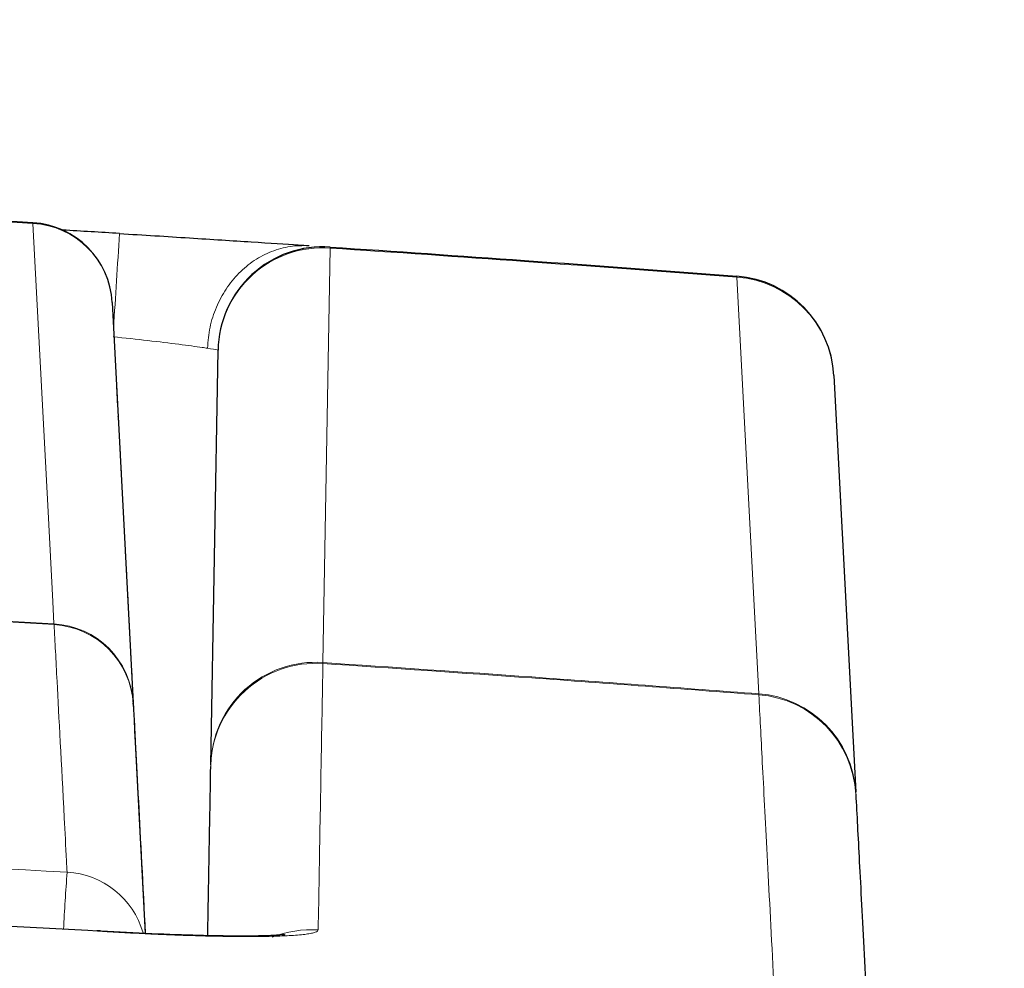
# Paper-space layout 'Blatt5' of a CAD drawing. Header units: millimetres. Extents: x 5 to 418, y 2 to 292.
# Tile 27 of 30: x 281 to 293, y 243 to 255. Entities that reach past the tile are written whole.
import ezdxf

# ---------------------------------------------------------------- set-up
doc = ezdxf.new("R2010")
doc.units = ezdxf.units.MM
doc.layers.add('SLD-0', color=7, linetype='Continuous')
doc.styles.add('SLDTEXTSTYLE1', font='TXT', dxfattribs={"width": 0.605})
doc.dimstyles.new('SLDDIMSTYLE6', dxfattribs={"dimtxt": 3.5, "dimasz": 3.302, "dimexe": 0, "dimexo": 0.0625, "dimgap": 0.875, "dimtad": 1, "dimlfac": 2, "dimrnd": 1e-09, "dimzin": 12, "dimdsep": 46, "dimtxsty": 'SLDTEXTSTYLE1', "dimsah": 1, "dimcen": 0.09, "dimadec": 0, "dimazin": 3, "dimtfac": 1, "dimtofl": 0, "dimtmove": 0, "dimatfit": 3, "dimfxl": 1, "dimfrac": 2, "dimtolj": 1, "dimtzin": 12, "dimarcsym": 0})

# ---------------------------------------------------------------- blocks, each defined once
blk = doc.blocks.new('_D_34')
at = {"layer": 'SLD-0', "color": 7}
for p, q in [((113.293, 153.905), (113.293, 269.669)), ((309.293, 153.905), (309.293, 269.669)), ((113.293, 268.669), (309.293, 268.669))]:
    blk.add_line(p, q, dxfattribs=at)
for points in [[(113.293, 268.669), (116.595, 268.161), (116.595, 269.177)], [(309.293, 268.669), (305.991, 269.177), (305.991, 268.161)]]:
    blk.add_solid(points, dxfattribs=at)
at = {"layer": 'SLD-0', "color": 7, "insert": (207.282, 273.18), "char_height": 3.5, "attachment_point": 1, "style": 'SLDTEXTSTYLE1'}
blk.add_mtext('392', dxfattribs=at)

psp = doc.layouts.new('Blatt5')

# ---------------------------------------------------------------- linework, layer by layer
at = {"color": 7, "linetype": 'Continuous', "lineweight": 18}
for p, q in [((281.6262, 252.1549), (281.6257, 252.1461)), ((285.1582, 251.8548), (285.072, 246.9307)), ((290.2494, 246.5594), (289.9894, 251.5086)), ((281.876, 247.3897), (281.8774, 247.3811)), ((285.0716, 246.9193), (285.072, 246.9307)), ((290.2506, 246.548), (290.2494, 246.5594))]:
    psp.add_line(p, q, dxfattribs=at)
at = {"color": 7, "linetype": 'Continuous', "lineweight": 25}
for p, q in [((282.5678, 251.2089), (282.8171, 246.4525)), ((283.7391, 245.7172), (283.8251, 250.6414)), ((291.1422, 250.3396), (291.4016, 245.3905)), ((282.6197, 250.2183), (282.6326, 249.9727)), ((282.818, 246.4355), (282.8171, 246.4525)), ((282.8415, 245.9861), (282.9606, 243.7132))]:
    psp.add_line(p, q, dxfattribs=at)
at = {"color": 7, "linetype": 'Continuous', "lineweight": 18, "flags": 128}
psp.add_lwpolyline([(281.876, 247.3897), (281.862, 247.6561), (281.8059, 248.722), (281.6257, 252.1461)], dxfattribs=at)
at = {"color": 7, "linetype": 'Continuous', "lineweight": 25}
for centre, radius, start, end in [((253.1176, -247.0317), 500, 86.731382, 88.108492), ((281.5692, 251.1565), 1, 3, 86.73138), ((251.8415, -247.0224), 500, 86.466787, 86.544363), ((285.0749, 250.6196), 1.25, 86.18001, 179), ((289.8939, 250.2741), 1.25, 3, 85.62048), ((253.1176, -247.0317), 495.2486, 86.670879, 87.187899)]:
    psp.add_arc(centre, radius, start, end, dxfattribs=at)
at = {"color": 7, "linetype": 'Continuous', "lineweight": 18}
for centre, radius, start, end in [((253.1176, -247.0317), 499.9912, 86.731382, 88.108428), ((281.575, 251.153), 0.9944, 3.22141, 87.07721), ((550.0233, 234.635), 267.9333, 176.278155, 176.519581), ((285.0695, 250.6132), 1.2447, 85.91551, 178.7052), ((285.0872, 251.8608), 0.0713, 355.19059, 4.80941), ((289.9274, 251.5145), 0.0623, 354.49732, 5.50268), ((289.9021, 250.2695), 1.2421, 3.2329, 85.96983), ((253.1176, -247.0317), 495.257, 86.671096, 87.190539), ((281.8243, 246.3966), 0.9944, 3.22111, 87.01783), ((281.8196, 246.383), 0.9998, 3.00926, 86.68556), ((284.9883, 245.6724), 1.2497, 86.17704, 178.98566), ((284.9836, 245.6891), 1.2447, 85.92542, 178.70527), ((290.1614, 245.3204), 1.2421, 3.23272, 85.93987), ((290.1549, 245.302), 1.2496, 3.01125, 85.60732), ((335.9278, 240.7021), 54.0255, 176.0313, 176.75236), ((281.9744, 243.4437), 0.9993, 16.09777, 86.69908), ((284.9332, 242.5043), 1.2527, 86.23295, 111.81244)]:
    psp.add_arc(centre, radius, start, end, dxfattribs=at)
at = {"color": 7, "linetype": 'Continuous', "lineweight": 25}
for points, knots in [([(282.6551, 252.0273), (282.9371, 252.0097), (283.5009, 251.9746), (284.2486, 251.9265), (284.6941, 251.8972), (284.8658, 251.8859), (284.9067, 251.8831)], [0, 0, 0, 0, 0.3020772, 0.6039943, 0.9057241, 1, 1, 1, 1]), ([(285.1582, 251.8668), (285.9279, 251.8145), (287.5388, 251.705), (289.1487, 251.5838), (289.9894, 251.5205)], [0, 0, 0, 0, 0.4778749, 1, 1, 1, 1]), ([(282.6389, 249.8516), (282.6389, 249.8519), (282.6389, 249.8528), (282.6404, 249.8228), (282.6433, 249.7683), (282.6472, 249.6937), (282.6502, 249.6369), (282.6517, 249.6081)], [0, 0, 0, 0, 0.1300419, 0.3453308, 0.5610207, 0.7778678, 1, 1, 1, 1]), ([(282.66, 249.4492), (282.66, 249.4495), (282.66, 249.4504), (282.6615, 249.4204), (282.6644, 249.3659), (282.6683, 249.2912), (282.6713, 249.2344), (282.6728, 249.2057)], [0, 0, 0, 0, 0.1300393, 0.3453251, 0.5610127, 0.7778592, 1, 1, 1, 1]), ([(282.7233, 248.2419), (282.7233, 248.2422), (282.7232, 248.243), (282.7248, 248.2131), (282.7277, 248.1586), (282.7316, 248.0839), (282.7345, 248.0271), (282.7361, 247.9984)], [0, 0, 0, 0, 0.1300315, 0.3453082, 0.5609885, 0.7778335, 1, 1, 1, 1]), ([(282.7444, 247.8394), (282.7444, 247.8397), (282.7443, 247.8406), (282.7459, 247.8106), (282.7487, 247.7561), (282.7527, 247.6815), (282.7556, 247.6247), (282.7571, 247.5959)], [0, 0, 0, 0, 0.1300289, 0.3453025, 0.5609804, 0.7778249, 1, 1, 1, 1]), ([(282.7655, 247.437), (282.7655, 247.4373), (282.7654, 247.4382), (282.767, 247.4082), (282.7698, 247.3537), (282.7738, 247.279), (282.7767, 247.2222), (282.7782, 247.1935)], [0, 0, 0, 0, 0.1300263, 0.3452968, 0.5609723, 0.7778162, 1, 1, 1, 1]), ([(282.7866, 247.0345), (282.7866, 247.0348), (282.7865, 247.0357), (282.7881, 247.0057), (282.7909, 246.9512), (282.7948, 246.8766), (282.7978, 246.8198), (282.7993, 246.791)], [0, 0, 0, 0, 0.1300236, 0.3452911, 0.5609642, 0.7778076, 1, 1, 1, 1]), ([(282.8077, 246.632), (282.8076, 246.6324), (282.8076, 246.6332), (282.8092, 246.6032), (282.812, 246.5488), (282.8159, 246.4741), (282.8189, 246.4173), (282.8204, 246.3886)], [0, 0, 0, 0, 0.130021, 0.3452854, 0.5609561, 0.7777989, 1, 1, 1, 1]), ([(282.818, 246.4355), (282.8353, 246.1038), (282.868, 245.4806), (282.9311, 244.2765), (282.9606, 243.7132)], [0, 0, 0, 0, 0.5321621, 1, 1, 1, 1]), ([(282.8288, 246.2296), (282.8287, 246.2299), (282.8287, 246.2308), (282.8303, 246.2008), (282.8331, 246.1463), (282.837, 246.0716), (282.84, 246.0148), (282.8415, 245.9861)], [0, 0, 0, 0, 0.1300183, 0.3452796, 0.5609479, 0.7777902, 1, 1, 1, 1]), ([(283.7037, 243.6869), (283.7044, 243.7299), (283.709, 243.993), (283.7178, 244.496), (283.7295, 245.1628), (283.7356, 245.5172), (283.7387, 245.6945)], [0, 0, 0, 0, 0.0468488, 0.2867726, 0.6433677, 1, 1, 1, 1]), ([(291.4028, 245.3677), (291.4157, 245.1205), (291.4416, 244.6261), (291.5002, 243.5077), (291.5573, 242.4194), (291.5959, 241.6829), (291.6062, 241.4849)], [0, 0, 0, 0, 0.2969519, 0.5939038, 0.8908556, 1, 1, 1, 1]), ([(282.5092, 243.734), (277.6163, 243.9907), (267.826, 244.5045), (253.33, 244.7161), (238.6234, 244.5689), (228.8327, 244.0976), (223.7289, 243.8519)], [0, 0, 0, 0, 0.2499135, 0.50004335, 0.73937639, 1, 1, 1, 1]), ([(284.616, 243.6981), (284.6175, 243.6983), (284.6247, 243.6995), (284.5516, 243.6913), (284.3767, 243.6835), (284.0494, 243.6796), (283.593, 243.6868), (283.0412, 243.7078), (282.6181, 243.7286), (282.4022, 243.7442), (282.3846, 243.7455)], [0, 0, 0, 0, 0.02251219, 0.11334633, 0.24636219, 0.41178779, 0.5928329, 0.78566329, 0.98251172, 1, 1, 1, 1])]:
    psp.add_open_spline(points, degree=3, knots=knots, dxfattribs=at)
at = {"color": 7, "linetype": 'Continuous', "lineweight": 18}
psp.add_open_spline([(284.9067, 251.8831), (284.8313, 251.8833), (284.6804, 251.8835), (284.459, 251.8202), (284.2524, 251.713), (284.0689, 251.5614), (283.9155, 251.3729), (283.7995, 251.1546), (283.7215, 250.9156), (283.7071, 250.7486), (283.6999, 250.665)], degree=3, dxfattribs=at)
for points, knots in [([(289.9894, 251.5086), (289.1487, 251.5719), (287.5388, 251.6931), (285.9279, 251.8025), (285.1582, 251.8548)], [0, 0, 0, 0, 0.5221251, 1, 1, 1, 1]), ([(282.5781, 250.8015), (282.7186, 250.7862), (282.9998, 250.7556), (283.3721, 250.7103), (283.594, 250.6807), (283.6796, 250.6681), (283.6999, 250.665)], [0, 0, 0, 0, 0.3018943, 0.6038663, 0.9057108, 1, 1, 1, 1]), ([(283.7, 250.6654), (283.7505, 250.6572), (283.8183, 250.6463), (283.8237, 250.6424), (283.8251, 250.6414)], [0, 0, 0, 0, 0.7453174, 1, 1, 1, 1]), ([(282.0319, 244.4413), (282.0295, 244.486), (282.0178, 244.7095), (281.9712, 245.5964), (281.9168, 246.6314), (281.8883, 247.1731), (281.8774, 247.3811)], [0, 0, 0, 0, 0.0322876, 0.1614382, 0.6780666, 1, 1, 1, 1]), ([(285.0716, 246.9193), (285.0647, 246.5328), (285.0532, 245.8863), (285.0316, 244.6696), (285.0193, 243.9669), (285.0155, 243.7542)], [0, 0, 0, 0, 0.5089682, 0.8513873, 1, 1, 1, 1]), ([(290.2506, 246.548), (289.3522, 246.6159), (287.6264, 246.7463), (285.8995, 246.8633), (285.0716, 246.9193)], [0, 0, 0, 0, 0.5205387, 1, 1, 1, 1]), ([(285.072, 246.9307), (285.8998, 246.8746), (287.6261, 246.7577), (289.3514, 246.6273), (290.2494, 246.5594)], [0, 0, 0, 0, 0.4795322, 1, 1, 1, 1]), ([(290.4536, 242.6622), (290.4432, 242.8603), (290.4046, 243.5973), (290.3476, 244.6866), (290.2892, 245.8059), (290.2635, 246.3006), (290.2506, 246.548)], [0, 0, 0, 0, 0.1091444, 0.4060962, 0.7030479, 1, 1, 1, 1]), ([(224.2033, 244.4413), (224.8688, 244.4798), (228.1967, 244.672), (234.1907, 244.95), (242.1883, 245.1944), (250.1917, 245.307), (258.1994, 245.2901), (266.1777, 245.1403), (274.1236, 244.8713), (279.3956, 244.5847), (282.0319, 244.4413)], [0, 0, 0, 0, 0.0345653, 0.1728308, 0.3110963, 0.4493987, 0.587812, 0.7262622, 0.8631132, 1, 1, 1, 1]), ([(282.5092, 243.734), (282.5554, 243.7312), (282.6944, 243.7229), (282.8797, 243.7131), (283.0846, 243.7033), (283.3321, 243.6928), (283.5933, 243.6841), (283.8378, 243.6786), (284.0698, 243.6753), (284.2812, 243.6752), (284.4664, 243.6785), (284.5911, 243.6825), (284.7011, 243.6882), (284.7967, 243.6955), (284.8756, 243.7044), (284.9372, 243.7147), (284.9815, 243.7264), (285.0099, 243.7394), (285.0136, 243.7493), (285.0155, 243.7542)], [0, 0, 0, 0, 0.0352497, 0.1062687, 0.1420698, 0.1947245, 0.3018142, 0.3563776, 0.4090441, 0.5161674, 0.5707533, 0.6234648, 0.676544, 0.7307832, 0.7854233, 0.8381142, 0.891172, 0.9453864, 1, 1, 1, 1])]:
    psp.add_open_spline(points, degree=3, knots=knots, dxfattribs=at)

# ---------------------------------------------------------------- dimensions: what is measured, and where the dimension line sits
at = {"layer": 'SLD-0', "color": 7}
dim = psp.add_linear_dim(base=(309.2926, 268.6687), p1=(113.2926, 153.9048), p2=(309.2926, 153.9048), dimstyle='SLDDIMSTYLE6', dxfattribs=at)
dim.commit()
dim.dimension.update_dxf_attribs({"geometry": '_D_34', "text_midpoint": (211.2926, 268.6687), "dimtype": 160})

doc.saveas('drawing.dxf')
